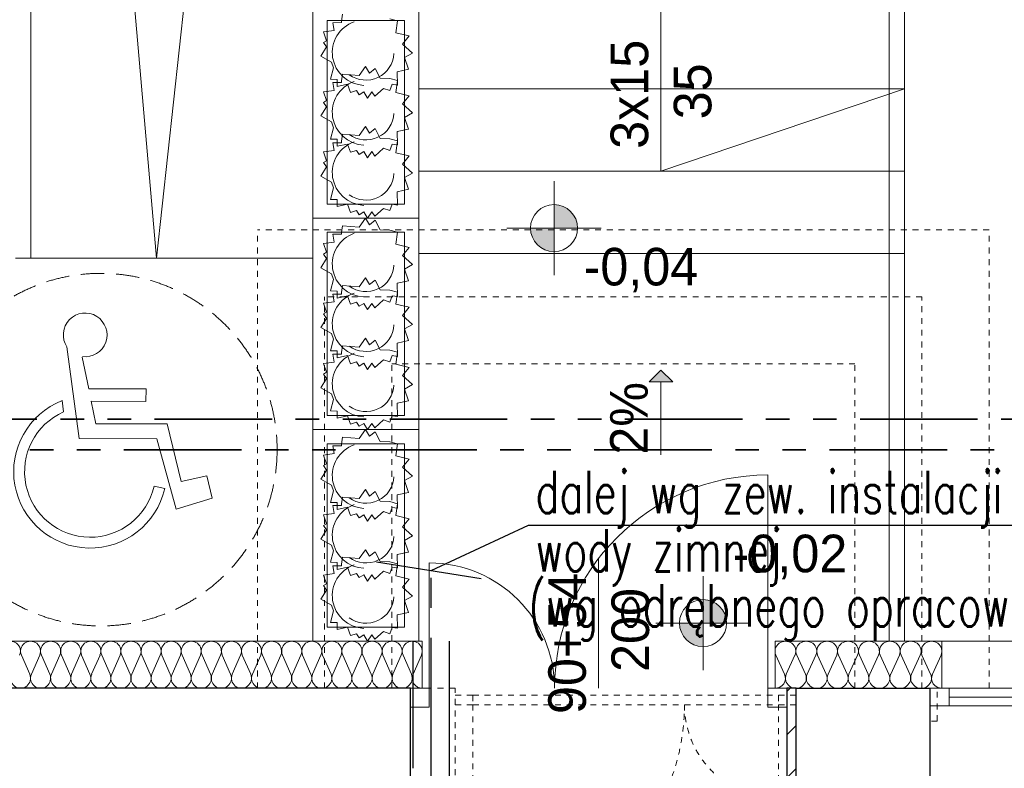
# Model space of a CAD drawing. Extents: x -220312 to -8310, y -91840 to 81907.
# Tile 48 of 128: x -173264 to -169077, y 2304 to 5489. Entities that reach past the tile are written whole.
import ezdxf

# ---------------------------------------------------------------- set-up
doc = ezdxf.new("R2010")
doc.units = 0
doc.header["$MEASUREMENT"] = 0
doc.set_wipeout_variables(frame=1)
for name, pattern in [('Hidden Line', [50, 25, -25]), ('Krawędzie ukryte', [150, 100, -50]), ('MITTE', [50.8, 31.75, -6.35, 6.35, -6.35]), ('PHANTOM2', [1.25, 0.625, -0.125, 0.125, -0.125, 0.125, -0.125])]:
    doc.linetypes.add(name, pattern=pattern)
for name, color, linetype, lineweight in [('#CIEPŁO', 252, 'Continuous', 30), ('Arch opisy_Nr_Pióra__21', 7, 'Continuous', 9), ('Arch schody_Nr_Pióra__21', 7, 'Continuous', 9), ('arch spadki_Nr_Pióra__21', 7, 'Continuous', 9), ('Arch wyburzenia_Nr_Pióra__46', 5, 'Continuous', 13), ('Arch ściany nośne_Nr_Pióra__21', 7, 'Continuous', 9), ('Arch ściany nośne_Nr_Pióra__27', 7, 'Continuous', 30), ('INWENT RZĘDNE_Nr_Pióra__21', 7, 'Continuous', 9), ('INWENT. DRZWI_Nr_Pióra__101', 8, 'Continuous', 13), ('INWENT.ŚCIANY_Nr_Pióra__1', 7, 'Continuous', 25), ('INWENT.ŚCIANY_Nr_Pióra__101', 8, 'Continuous', 13), ('PODKŁAD', 252, 'Continuous', 35)]:
    doc.layers.add(name, color=color, linetype=linetype, lineweight=lineweight)
for name, color, linetype in [('#kan_san-op', 34, 'Continuous'), ('#opisy', 252, 'Continuous'), ('plan', 252, 'Continuous'), ('S_RURA', 1, 'Continuous')]:
    doc.layers.add(name, color=color, linetype=linetype)
for name, color, linetype, lineweight, true_color in [('Arch drzwi_Nr_Pióra__4', 7, 'Continuous', 9, 0x029e21), ('Arch ocieplenie_Nr_Pióra__22', 7, 'Continuous', 9, 0x7f7f7f), ('Arch okna_Nr_Pióra__4', 7, 'Continuous', 9, 0x029e21), ('Arch wyposarzenie_Nr_Pióra__2', 7, 'Continuous', 13, 0x7f7f7f), ('Arch wyposarzenie_Nr_Pióra__4', 7, 'Continuous', 9, 0x029e21)]:
    doc.layers.add(name, color=color, linetype=linetype, lineweight=lineweight, true_color=true_color)
doc.styles.add('GENERATED_STYLE_2', font='txt')
doc.styles.add('GENERATED_STYLE_6', font='txt')
doc.styles.add('ROMANS', font='romans.shx', dxfattribs={"width": 0.85, "height": 0.11})

# ---------------------------------------------------------------- blocks, each defined once
blk = doc.blocks.new('parter')
at = {"layer": 'Arch schody_Nr_Pióra__21', "linetype": 'Continuous'}
blk.add_hatch(color=252, dxfattribs=at).paths.add_polyline_path([(-170537.4, 3998.4), (-170487.4, 3948.4), (-170587.4, 3948.4)], flags=0)
at = {"layer": 'Arch ściany nośne_Nr_Pióra__21', "linetype": 'Continuous'}
h = blk.add_hatch(dxfattribs=at)
h.set_pattern_fill('Common_Brick', color=252, style=0, pattern_type=2)
h.set_pattern_definition([(45, (0, 0), (-91.92388, 91.92388), [])])
h.paths.add_polyline_path([(-169962.4, 2214.9), (-169962.4, 2644.9), (-170002.4, 2644.9), (-170002.4, 2214.9)], flags=0)
at = {"layer": 'INWENT RZĘDNE_Nr_Pióra__21', "linetype": 'Continuous'}
for points in [[(-170992.1, 4602.2), (-170892.1, 4602.2), (-170899.7, 4640.4), (-170921.4, 4672.9), (-170953.8, 4694.6), (-170992.1, 4702.2)], [(-170992.1, 4602.2), (-171092.1, 4602.2), (-171084.5, 4563.9), (-171062.8, 4531.5), (-171030.4, 4509.8), (-170992.1, 4502.2)], [(-170358.5, 2922.1), (-170258.5, 2922.1), (-170266.2, 2960.4), (-170287.8, 2992.8), (-170320.3, 3014.5), (-170358.5, 3022.1)], [(-170358.5, 2922.1), (-170458.5, 2922.1), (-170450.9, 2883.8), (-170429.3, 2851.4), (-170396.8, 2829.7), (-170358.5, 2822.1)]]:
    blk.add_hatch(color=252, dxfattribs=at).paths.add_polyline_path(points, flags=0)
at = {"layer": 'Arch drzwi_Nr_Pióra__4', "color": 252, "linetype": 'Continuous'}
for p, q in [((-170082.4, 2644.9), (-170082.4, 3552.1)), ((-171522.4, 2644.9), (-171522.4, 3177.7)), ((-171602.4, 2644.9), (-171602.4, 2564.9)), ((-171602.4, 2644.9), (-171602.4, 2564.9)), ((-171522.4, 2644.9), (-171602.4, 2644.9)), ((-171602.4, 2644.9), (-171602.4, 2564.9)), ((-171522.4, 2564.9), (-171522.4, 2644.9)), ((-170082.4, 2644.9), (-170082.4, 2564.9)), ((-170002.4, 2644.9), (-170082.4, 2644.9)), ((-170002.4, 2564.9), (-170002.4, 2644.9)), ((-170002.4, 2644.9), (-170002.4, 2564.9)), ((-170002.4, 2644.9), (-170002.4, 2564.9)), ((-171602.4, 2564.9), (-171522.4, 2564.9)), ((-170082.4, 2564.9), (-170002.4, 2564.9))]:
    blk.add_line(p, q, dxfattribs=at)
for centre, radius, start, end in [((-170082.4, 2644.9), 907.2, 90, 180), ((-171522.4, 2644.9), 532.8, 0, 90)]:
    blk.add_arc(centre, radius, start, end, dxfattribs=at)
at = {"layer": 'Arch ocieplenie_Nr_Pióra__22', "color": 252, "linetype": 'Continuous'}
for p, q in [((-173257.1, 2785.3), (-173221.6, 2704.4)), ((-173214.4, 2704.4), (-173178.9, 2785.3)), ((-173171.7, 2785.3), (-173136.2, 2704.4)), ((-173129, 2704.4), (-173093.5, 2785.3)), ((-173086.3, 2785.3), (-173050.8, 2704.4)), ((-173043.6, 2704.4), (-173008.1, 2785.3)), ((-173000.9, 2785.3), (-172965.3, 2704.4)), ((-172958.2, 2704.4), (-172922.6, 2785.3)), ((-172915.5, 2785.3), (-172879.9, 2704.4)), ((-172872.8, 2704.4), (-172837.2, 2785.3)), ((-172830, 2785.3), (-172794.5, 2704.4)), ((-172787.3, 2704.4), (-172751.8, 2785.3)), ((-172744.6, 2785.3), (-172709.1, 2704.4)), ((-172701.9, 2704.4), (-172666.4, 2785.3)), ((-172659.2, 2785.3), (-172623.7, 2704.4)), ((-172616.5, 2704.4), (-172581, 2785.3)), ((-172573.8, 2785.3), (-172538.3, 2704.4)), ((-172531.1, 2704.4), (-172495.6, 2785.3)), ((-172488.4, 2785.3), (-172452.8, 2704.4)), ((-172445.7, 2704.4), (-172410.1, 2785.3)), ((-172403, 2785.3), (-172367.4, 2704.4)), ((-172360.3, 2704.4), (-172324.7, 2785.3)), ((-172317.5, 2785.3), (-172282, 2704.4)), ((-172274.8, 2704.4), (-172239.3, 2785.3)), ((-172232.1, 2785.3), (-172196.6, 2704.4)), ((-172189.4, 2704.4), (-172153.9, 2785.3)), ((-172146.7, 2785.3), (-172111.2, 2704.4)), ((-172104, 2704.4), (-172068.5, 2785.3)), ((-172061.3, 2785.3), (-172025.8, 2704.4)), ((-172018.6, 2704.4), (-171983.1, 2785.3)), ((-171975.9, 2785.3), (-171940.3, 2704.4)), ((-171933.2, 2704.4), (-171897.6, 2785.3)), ((-171890.5, 2785.3), (-171854.9, 2704.4)), ((-171847.8, 2704.4), (-171812.2, 2785.3)), ((-171805, 2785.3), (-171769.5, 2704.4)), ((-171762.3, 2704.4), (-171726.8, 2785.3)), ((-171719.6, 2785.3), (-171684.1, 2704.4)), ((-171676.9, 2704.4), (-171641.4, 2785.3)), ((-171634.2, 2785.3), (-171598.7, 2704.4)), ((-171591.5, 2704.4), (-171556, 2785.3)), ((-170048.7, 2785.3), (-170011.7, 2704.4)), ((-170004.3, 2704.4), (-169967.4, 2785.3)), ((-169959.9, 2785.3), (-169923, 2704.4)), ((-169915.5, 2704.4), (-169878.6, 2785.3)), ((-169871.2, 2785.3), (-169834.2, 2704.4)), ((-169826.8, 2704.4), (-169789.9, 2785.3)), ((-169782.4, 2785.3), (-169745.5, 2704.4)), ((-169738, 2704.4), (-169701.1, 2785.3)), ((-169693.7, 2785.3), (-169656.7, 2704.4)), ((-169649.3, 2704.4), (-169612.4, 2785.3)), ((-169604.9, 2785.3), (-169568, 2704.4)), ((-169560.5, 2704.4), (-169523.6, 2785.3)), ((-169516.2, 2785.3), (-169479.2, 2704.4)), ((-169471.8, 2704.4), (-169434.9, 2785.3)), ((-169427.4, 2785.3), (-169390.5, 2704.4)), ((-169383, 2704.4), (-169346.1, 2785.3))]:
    blk.add_line(p, q, dxfattribs=at)
for centre, major_axis, ratio, start_param, end_param in [((-173303.4, 2802.3), (42.7, 0), 0.995956, 5.870392, 9.837571), ((-173218, 2802.3), (42.7, 0), 0.995956, 5.870392, 9.837571), ((-173132.6, 2802.3), (42.7, 0), 0.995956, 5.870392, 9.837571), ((-173047.2, 2802.3), (42.7, 0), 0.995956, 5.870392, 9.837571), ((-172961.8, 2802.3), (42.7, 0), 0.995956, 5.870392, 9.837571), ((-172876.3, 2802.3), (42.7, 0), 0.995956, 5.870392, 9.837571), ((-172790.9, 2802.3), (42.7, 0), 0.995956, 5.870392, 9.837571), ((-172705.5, 2802.3), (42.7, 0), 0.995956, 5.870392, 9.837571), ((-172620.1, 2802.3), (42.7, 0), 0.995956, 5.870392, 9.837571), ((-172534.7, 2802.3), (42.7, 0), 0.995956, 5.870392, 9.837571), ((-172449.3, 2802.3), (42.7, 0), 0.995956, 5.870392, 9.837571), ((-172363.8, 2802.3), (42.7, 0), 0.995956, 5.870392, 9.837571), ((-172278.4, 2802.3), (42.7, 0), 0.995956, 5.870392, 9.837571), ((-172193, 2802.3), (42.7, 0), 0.995956, 5.870392, 9.837571), ((-172107.6, 2802.3), (42.7, 0), 0.995956, 5.870392, 9.837571), ((-172022.2, 2802.3), (42.7, 0), 0.995956, 5.870392, 9.837571), ((-171936.8, 2802.3), (42.7, 0), 0.995956, 5.870392, 9.837571), ((-171851.3, 2802.3), (42.7, 0), 0.995956, 5.870392, 9.837571), ((-171765.9, 2802.3), (42.7, 0), 0.995956, 5.870392, 9.837571), ((-171680.5, 2802.3), (42.7, 0), 0.995956, 5.870392, 9.837571), ((-171595.1, 2802.3), (42.7, 0), 0.995956, 5.870392, 9.837571), ((-170008, 2802.3), (44.4, 0), 0.958549, 5.870392, 9.837571), ((-169919.3, 2802.3), (44.4, 0), 0.958549, 5.870392, 9.837571), ((-169830.5, 2802.3), (44.4, 0), 0.958549, 5.870392, 9.837571), ((-169741.8, 2802.3), (44.4, 0), 0.958549, 5.870392, 9.837571), ((-169653, 2802.3), (44.4, 0), 0.958549, 5.870392, 9.837571), ((-169564.3, 2802.3), (44.4, 0), 0.958549, 5.870392, 9.837571), ((-169475.5, 2802.3), (44.4, 0), 0.958549, 5.870392, 9.837571), ((-169386.8, 2802.3), (44.4, 0), 0.958549, 5.870392, 9.837571), ((-173260.7, 2687.4), (42.7, 0), 0.995956, 2.7288, 6.695979), ((-173175.3, 2687.4), (42.7, 0), 0.995956, 2.7288, 6.695979), ((-173089.9, 2687.4), (42.7, 0), 0.995956, 2.7288, 6.695979), ((-173004.5, 2687.4), (42.7, 0), 0.995956, 2.7288, 6.695979), ((-172919, 2687.4), (42.7, 0), 0.995956, 2.7288, 6.695979), ((-172833.6, 2687.4), (42.7, 0), 0.995956, 2.7288, 6.695979), ((-172748.2, 2687.4), (42.7, 0), 0.995956, 2.7288, 6.695979), ((-172662.8, 2687.4), (42.7, 0), 0.995956, 2.7288, 6.695979), ((-172577.4, 2687.4), (42.7, 0), 0.995956, 2.7288, 6.695979), ((-172492, 2687.4), (42.7, 0), 0.995956, 2.7288, 6.695979), ((-172406.5, 2687.4), (42.7, 0), 0.995956, 2.7288, 6.695979), ((-172321.1, 2687.4), (42.7, 0), 0.995956, 2.7288, 6.695979), ((-172235.7, 2687.4), (42.7, 0), 0.995956, 2.7288, 6.695979), ((-172150.3, 2687.4), (42.7, 0), 0.995956, 2.7288, 6.695979), ((-172064.9, 2687.4), (42.7, 0), 0.995956, 2.7288, 6.695979), ((-171979.5, 2687.4), (42.7, 0), 0.995956, 2.7288, 6.695979), ((-171894, 2687.4), (42.7, 0), 0.995956, 2.7288, 6.695979), ((-171808.6, 2687.4), (42.7, 0), 0.995956, 2.7288, 6.695979), ((-171723.2, 2687.4), (42.7, 0), 0.995956, 2.7288, 6.695979), ((-171637.8, 2687.4), (42.7, 0), 0.995956, 2.7288, 6.695979), ((-171552.4, 2687.4), (42.7, 0), 0.995956, 2.7288, 4.712389), ((-170052.4, 2687.4), (44.4, 0), 0.958549, 4.712389, 6.695979), ((-169963.6, 2687.4), (44.4, 0), 0.958549, 2.7288, 6.695979), ((-169874.9, 2687.4), (44.4, 0), 0.958549, 2.7288, 6.695979), ((-169786.1, 2687.4), (44.4, 0), 0.958549, 2.7288, 6.695979), ((-169697.4, 2687.4), (44.4, 0), 0.958549, 2.7288, 6.695979), ((-169608.6, 2687.4), (44.4, 0), 0.958549, 2.7288, 6.695979), ((-169519.9, 2687.4), (44.4, 0), 0.958549, 2.7288, 6.695979), ((-169431.1, 2687.4), (44.4, 0), 0.958549, 2.7288, 6.695979), ((-169342.4, 2687.4), (44.4, 0), 0.958549, 2.7288, 4.712389)]:
    blk.add_ellipse(centre, major_axis=major_axis, ratio=ratio, start_param=start_param, end_param=end_param, dxfattribs=at)
at = {"layer": 'Arch okna_Nr_Pióra__4', "color": 252, "linetype": 'Continuous'}
for p, q in [((-170802.4, 2644.9), (-170802.4, 3194.9)), ((-169342.4, 2844.9), (-167022.4, 2844.9)), ((-169392.4, 2644.9), (-167012.4, 2644.9)), ((-169312.4, 2569.9), (-169312.4, 2644.9)), ((-169312.4, 2607.4), (-168272.4, 2607.4)), ((-169392.4, 2569.9), (-167012.4, 2569.9))]:
    blk.add_line(p, q, dxfattribs=at)
at = {"layer": 'Arch opisy_Nr_Pióra__21', "color": 252, "linetype": 'Krawędzie ukryte'}
blk.add_circle((-172919.6, 3659.9), 750, dxfattribs=at)
at = {"layer": 'Arch schody_Nr_Pióra__21', "color": 252, "linetype": 'Continuous'}
for p, q in [((-173217.4, 4474.9), (-173217.4, 10594.9)), ((-172682.4, 4474.9), (-173217.4, 10594.9)), ((-172682.4, 4474.9), (-172017.4, 10594.9)), ((-172017.4, 4474.9), (-172017.4, 10594.9)), ((-172017.4, 5544.9), (-172017.4, 4644.9)), ((-171567.4, 4644.9), (-171567.4, 5544.9)), ((-170537.4, 5544.9), (-170537.4, 4844.9)), ((-169567.4, 2844.9), (-169567.4, 5544.9)), ((-169502.4, 2844.9), (-169502.4, 5544.9)), ((-171957.4, 5484.9), (-171957.4, 4704.9)), ((-171627.4, 5484.9), (-171957.4, 5484.9)), ((-171627.4, 4704.9), (-171627.4, 5484.9)), ((-169502.4, 5194.9), (-171567.4, 5194.9)), ((-170537.4, 4844.9), (-169502.4, 5194.9)), ((-169502.4, 4844.9), (-171567.4, 4844.9)), ((-171957.4, 4704.9), (-171627.4, 4704.9)), ((-171567.4, 4644.9), (-172017.4, 4644.9)), ((-171567.4, 4644.9), (-172017.4, 4644.9)), ((-172017.4, 4644.9), (-172017.4, 3744.9)), ((-171567.4, 3744.9), (-171567.4, 4644.9)), ((-171957.4, 4584.9), (-171957.4, 3804.9)), ((-171627.4, 4584.9), (-171957.4, 4584.9)), ((-171627.4, 3804.9), (-171627.4, 4584.9)), ((-169502.4, 4494.9), (-171567.4, 4494.9)), ((-173282.4, 4474.9), (-173217.4, 4474.9)), ((-173217.4, 4474.9), (-172017.4, 4474.9)), ((-170537.4, 3998.4), (-170587.4, 3948.4)), ((-170537.4, 3998.4), (-170487.4, 3948.4)), ((-170487.4, 3948.4), (-170587.4, 3948.4)), ((-170537.4, 3638.4), (-170537.4, 3948.4)), ((-171957.4, 3804.9), (-171627.4, 3804.9)), ((-171567.4, 3744.9), (-172017.4, 3744.9)), ((-171567.4, 3744.9), (-172017.4, 3744.9)), ((-172017.4, 3744.9), (-172017.4, 2844.9)), ((-171567.4, 2844.9), (-171567.4, 3744.9)), ((-171957.4, 3684.9), (-171957.4, 2904.9)), ((-171627.4, 3684.9), (-171957.4, 3684.9)), ((-171627.4, 2904.9), (-171627.4, 3684.9)), ((-171957.4, 2904.9), (-171627.4, 2904.9)), ((-171567.4, 2844.9), (-172017.4, 2844.9))]:
    blk.add_line(p, q, dxfattribs=at)
at = {"layer": 'Arch wyburzenia_Nr_Pióra__46', "color": 252, "linetype": 'Continuous'}
for p, q in [((-171552.4, 2844.9), (-175652.4, 2844.9)), ((-171552.4, 2844.9), (-171552.4, 2644.9)), ((-170052.4, 2644.9), (-170052.4, 2844.9)), ((-170052.4, 2844.9), (-169342.4, 2844.9)), ((-169342.4, 2844.9), (-169342.4, 2644.9))]:
    blk.add_line(p, q, dxfattribs=at)
at = {"layer": 'Arch wyposarzenie_Nr_Pióra__2', "color": 252, "linetype": 'Continuous'}
for p, q in [((-173063.3, 4096.9), (-173011.2, 3707.7)), ((-172970.5, 3918.9), (-172998, 4053.7)), ((-172726.9, 3917.9), (-172970.5, 3918.9)), ((-172727.2, 3864.6), (-172726.9, 3917.9)), ((-173084.2, 3868.3), (-173077.8, 3820.6)), ((-172959.6, 3865.6), (-172727.2, 3864.6)), ((-172940.1, 3770.3), (-172959.6, 3865.6)), ((-172637, 3769.1), (-172940.1, 3770.3)), ((-172576.9, 3524.6), (-172637, 3769.1)), ((-173011.2, 3707.7), (-172680.6, 3706.4)), ((-172680.6, 3706.4), (-172599.1, 3407.2)), ((-172468.7, 3548.2), (-172576.9, 3524.6)), ((-172445.4, 3453.7), (-172468.7, 3548.2)), ((-172647.5, 3494), (-172692.8, 3504.3)), ((-172599.1, 3407.2), (-172445.4, 3453.7))]:
    blk.add_line(p, q, dxfattribs=at)
for centre, major_axis, start_param, end_param in [((-172985.8, 4148), (92.9, 0), 4.583801, 10.008202), ((-172964.6, 3566), (325.1, 0), 1.947533, 6.059917), ((-172964.6, 3566), (278.7, 0), 1.989195, 6.059917)]:
    blk.add_ellipse(centre, major_axis=major_axis, ratio=0.999933, start_param=start_param, end_param=end_param, dxfattribs=at)
at = {"layer": 'Arch wyposarzenie_Nr_Pióra__4', "color": 252, "linetype": 'Continuous'}
for p, q in [((-171895.5, 5483.3), (-171891.5, 5512.4)), ((-171690.4, 5493.3), (-171658.2, 5484.5)), ((-171932.2, 5476), (-171895.9, 5476.4)), ((-171927.2, 5442.8), (-171932.2, 5476)), ((-171895.9, 5476.4), (-171895.5, 5483.3)), ((-171658.2, 5484.5), (-171665.4, 5433.4)), ((-171971.8, 5436.8), (-171927.2, 5442.8)), ((-171959.9, 5399.4), (-171971.8, 5436.8)), ((-171665.4, 5433.4), (-171608.2, 5420)), ((-171608.2, 5420), (-171635.8, 5385.4)), ((-171983.3, 5333.8), (-171959.6, 5373)), ((-171972.3, 5391.8), (-171959.9, 5399.4)), ((-171959.6, 5373), (-171972.3, 5391.8)), ((-171635.8, 5385.4), (-171594, 5347.2)), ((-171938.6, 5308.4), (-171983.3, 5333.8)), ((-171594, 5347.2), (-171627.4, 5328)), ((-171627.4, 5328), (-171611.3, 5278.1)), ((-171942.3, 5235.3), (-171929.2, 5284.1)), ((-171929.2, 5284.1), (-171938.6, 5308.4)), ((-171821.3, 5252.2), (-171793.5, 5290.4)), ((-171793.5, 5290.4), (-171776.8, 5262.1)), ((-171776.8, 5262.1), (-171753.2, 5281.5)), ((-171753.2, 5281.5), (-171731.7, 5240.1)), ((-171611.3, 5278.1), (-171658.9, 5267.6)), ((-171913.6, 5234.6), (-171942.3, 5235.3)), ((-171914.2, 5204.8), (-171913.6, 5234.6)), ((-171895.5, 5228.8), (-171891.5, 5257.9)), ((-171891.5, 5257.9), (-171821.3, 5252.2)), ((-171731.7, 5240.1), (-171690.4, 5238.8)), ((-171690.4, 5238.8), (-171658.2, 5230)), ((-171658.9, 5267.6), (-171657.6, 5211)), ((-171932.2, 5221.6), (-171895.9, 5221.9)), ((-171927.2, 5188.4), (-171932.2, 5221.6)), ((-171869.9, 5214.6), (-171914.2, 5204.8)), ((-171895.9, 5221.9), (-171895.5, 5228.8)), ((-171858.1, 5179.3), (-171869.9, 5214.6)), ((-171717.4, 5196.8), (-171753.6, 5163.5)), ((-171690.7, 5187.4), (-171717.4, 5196.8)), ((-171680.8, 5214.1), (-171690.7, 5187.4)), ((-171657.6, 5211), (-171680.8, 5214.1)), ((-171658.2, 5230), (-171665.4, 5179)), ((-171971.8, 5182.4), (-171927.2, 5188.4)), ((-171959.9, 5144.9), (-171971.8, 5182.4)), ((-171831.5, 5187.3), (-171858.1, 5179.3)), ((-171820.4, 5169.8), (-171831.5, 5187.3)), ((-171800.2, 5182.1), (-171820.4, 5169.8)), ((-171784.7, 5155.4), (-171800.2, 5182.1)), ((-171766.6, 5182.3), (-171784.7, 5155.4)), ((-171753.6, 5163.5), (-171766.6, 5182.3)), ((-171665.4, 5179), (-171608.2, 5165.6)), ((-171608.2, 5165.6), (-171635.8, 5130.9)), ((-171983.3, 5079.4), (-171959.6, 5118.5)), ((-171972.3, 5137.3), (-171959.9, 5144.9)), ((-171959.6, 5118.5), (-171972.3, 5137.3)), ((-171635.8, 5130.9), (-171594, 5092.7)), ((-171938.6, 5054), (-171983.3, 5079.4)), ((-171594, 5092.7), (-171627.4, 5073.6)), ((-171627.4, 5073.6), (-171611.3, 5023.7)), ((-171942.3, 4980.8), (-171929.2, 5029.6)), ((-171929.2, 5029.6), (-171938.6, 5054)), ((-171821.3, 4996.1), (-171793.5, 5034.3)), ((-171793.5, 5034.3), (-171776.8, 5006)), ((-171776.8, 5006), (-171753.2, 5025.5)), ((-171753.2, 5025.5), (-171731.7, 4984)), ((-171895.5, 4972.7), (-171891.5, 5001.9)), ((-171891.5, 5001.9), (-171821.3, 4996.1)), ((-171731.7, 4984), (-171690.4, 4982.7)), ((-171690.4, 4982.7), (-171658.2, 4974)), ((-171611.3, 5023.7), (-171658.9, 5013.1)), ((-171658.9, 5013.1), (-171657.6, 4956.6)), ((-171913.6, 4980.1), (-171942.3, 4980.8)), ((-171932.2, 4965.5), (-171895.9, 4965.8)), ((-171927.2, 4932.3), (-171932.2, 4965.5)), ((-171914.2, 4950.4), (-171913.6, 4980.1)), ((-171869.9, 4960.1), (-171914.2, 4950.4)), ((-171895.9, 4965.8), (-171895.5, 4972.7)), ((-171858.1, 4924.8), (-171869.9, 4960.1)), ((-171717.4, 4942.4), (-171753.6, 4909)), ((-171690.7, 4932.9), (-171717.4, 4942.4)), ((-171680.8, 4959.7), (-171690.7, 4932.9)), ((-171657.6, 4956.6), (-171680.8, 4959.7)), ((-171658.2, 4974), (-171665.4, 4922.9)), ((-171971.8, 4926.3), (-171927.2, 4932.3)), ((-171959.9, 4888.8), (-171971.8, 4926.3)), ((-171831.5, 4932.8), (-171858.1, 4924.8)), ((-171820.4, 4915.3), (-171831.5, 4932.8)), ((-171800.2, 4927.7), (-171820.4, 4915.3)), ((-171784.7, 4900.9), (-171800.2, 4927.7)), ((-171766.6, 4927.8), (-171784.7, 4900.9)), ((-171753.6, 4909), (-171766.6, 4927.8)), ((-171665.4, 4922.9), (-171608.2, 4909.5)), ((-171608.2, 4909.5), (-171635.8, 4874.9)), ((-171983.3, 4823.3), (-171959.6, 4862.4)), ((-171972.3, 4881.2), (-171959.9, 4888.8)), ((-171959.6, 4862.4), (-171972.3, 4881.2)), ((-171635.8, 4874.9), (-171594, 4836.7)), ((-171938.6, 4797.9), (-171983.3, 4823.3)), ((-171594, 4836.7), (-171627.4, 4817.5)), ((-171627.4, 4817.5), (-171611.3, 4767.6)), ((-171942.3, 4724.7), (-171929.2, 4773.6)), ((-171929.2, 4773.6), (-171938.6, 4797.9)), ((-171611.3, 4767.6), (-171658.9, 4757)), ((-171658.9, 4757), (-171657.6, 4700.5)), ((-171913.6, 4724), (-171942.3, 4724.7)), ((-171914.2, 4694.3), (-171913.6, 4724)), ((-171869.9, 4704), (-171914.2, 4694.3)), ((-171858.1, 4668.8), (-171869.9, 4704)), ((-171680.8, 4703.6), (-171690.7, 4676.8)), ((-171657.6, 4700.5), (-171680.8, 4703.6)), ((-171831.5, 4676.7), (-171858.1, 4668.8)), ((-171820.4, 4659.2), (-171831.5, 4676.7)), ((-171800.2, 4671.6), (-171820.4, 4659.2)), ((-171784.7, 4644.9), (-171800.2, 4671.6)), ((-171766.6, 4671.7), (-171784.7, 4644.9)), ((-171753.6, 4652.9), (-171766.6, 4671.7)), ((-171717.4, 4686.3), (-171753.6, 4652.9)), ((-171690.7, 4676.8), (-171717.4, 4686.3)), ((-171895.5, 4583.3), (-171891.5, 4612.4)), ((-171891.5, 4612.4), (-171821.3, 4606.7)), ((-171821.3, 4606.7), (-171793.5, 4644.9)), ((-171793.5, 4644.9), (-171776.8, 4616.5)), ((-171776.8, 4616.5), (-171753.2, 4636)), ((-171753.2, 4636), (-171731.7, 4594.6)), ((-171932.2, 4576), (-171895.9, 4576.4)), ((-171927.2, 4542.8), (-171932.2, 4576)), ((-171895.9, 4576.4), (-171895.5, 4583.3)), ((-171731.7, 4594.6), (-171690.4, 4593.3)), ((-171690.4, 4593.3), (-171658.2, 4584.5)), ((-171658.2, 4584.5), (-171665.4, 4533.4)), ((-171971.8, 4536.8), (-171927.2, 4542.8)), ((-171959.9, 4499.4), (-171971.8, 4536.8)), ((-171665.4, 4533.4), (-171608.2, 4520)), ((-171972.3, 4491.8), (-171959.9, 4499.4)), ((-171959.6, 4473), (-171972.3, 4491.8)), ((-171608.2, 4520), (-171635.8, 4485.4)), ((-171635.8, 4485.4), (-171594, 4447.2)), ((-171983.3, 4433.8), (-171959.6, 4473)), ((-171594, 4447.2), (-171627.4, 4428)), ((-171938.6, 4408.4), (-171983.3, 4433.8)), ((-171929.2, 4384.1), (-171938.6, 4408.4)), ((-171627.4, 4428), (-171611.3, 4378.1)), ((-171942.3, 4335.3), (-171929.2, 4384.1)), ((-171895.5, 4328.8), (-171891.5, 4357.9)), ((-171891.5, 4357.9), (-171821.3, 4352.2)), ((-171821.3, 4352.2), (-171793.5, 4390.4)), ((-171793.5, 4390.4), (-171776.8, 4362.1)), ((-171776.8, 4362.1), (-171753.2, 4381.5)), ((-171753.2, 4381.5), (-171731.7, 4340.1)), ((-171611.3, 4378.1), (-171658.9, 4367.6)), ((-171658.9, 4367.6), (-171657.6, 4311)), ((-171913.6, 4334.6), (-171942.3, 4335.3)), ((-171932.2, 4321.6), (-171895.9, 4321.9)), ((-171927.2, 4288.4), (-171932.2, 4321.6)), ((-171914.2, 4304.8), (-171913.6, 4334.6)), ((-171869.9, 4314.6), (-171914.2, 4304.8)), ((-171895.9, 4321.9), (-171895.5, 4328.8)), ((-171858.1, 4279.3), (-171869.9, 4314.6)), ((-171731.7, 4340.1), (-171690.4, 4338.8)), ((-171680.8, 4314.1), (-171690.7, 4287.4)), ((-171690.4, 4338.8), (-171658.2, 4330)), ((-171657.6, 4311), (-171680.8, 4314.1)), ((-171658.2, 4330), (-171665.4, 4279)), ((-171971.8, 4282.4), (-171927.2, 4288.4)), ((-171959.9, 4244.9), (-171971.8, 4282.4)), ((-171831.5, 4287.3), (-171858.1, 4279.3)), ((-171820.4, 4269.8), (-171831.5, 4287.3)), ((-171800.2, 4282.1), (-171820.4, 4269.8)), ((-171784.7, 4255.4), (-171800.2, 4282.1)), ((-171766.6, 4282.3), (-171784.7, 4255.4)), ((-171753.6, 4263.5), (-171766.6, 4282.3)), ((-171717.4, 4296.8), (-171753.6, 4263.5)), ((-171690.7, 4287.4), (-171717.4, 4296.8)), ((-171665.4, 4279), (-171608.2, 4265.6)), ((-171972.3, 4237.3), (-171959.9, 4244.9)), ((-171959.6, 4218.5), (-171972.3, 4237.3)), ((-171608.2, 4265.6), (-171635.8, 4230.9)), ((-171635.8, 4230.9), (-171594, 4192.7)), ((-171983.3, 4179.4), (-171959.6, 4218.5)), ((-171594, 4192.7), (-171627.4, 4173.6)), ((-171938.6, 4154), (-171983.3, 4179.4)), ((-171929.2, 4129.6), (-171938.6, 4154)), ((-171627.4, 4173.6), (-171611.3, 4123.7)), ((-171942.3, 4080.8), (-171929.2, 4129.6)), ((-171821.3, 4096.1), (-171793.5, 4134.3)), ((-171793.5, 4134.3), (-171776.8, 4106)), ((-171776.8, 4106), (-171753.2, 4125.5)), ((-171753.2, 4125.5), (-171731.7, 4084)), ((-171611.3, 4123.7), (-171658.9, 4113.1)), ((-171658.9, 4113.1), (-171657.6, 4056.6)), ((-171913.6, 4080.1), (-171942.3, 4080.8)), ((-171932.2, 4065.5), (-171895.9, 4065.8)), ((-171927.2, 4032.3), (-171932.2, 4065.5)), ((-171914.2, 4050.4), (-171913.6, 4080.1)), ((-171895.9, 4065.8), (-171895.5, 4072.7)), ((-171895.5, 4072.7), (-171891.5, 4101.9)), ((-171891.5, 4101.9), (-171821.3, 4096.1)), ((-171731.7, 4084), (-171690.4, 4082.7)), ((-171690.4, 4082.7), (-171658.2, 4074)), ((-171658.2, 4074), (-171665.4, 4022.9)), ((-171971.8, 4026.3), (-171927.2, 4032.3)), ((-171959.9, 3988.8), (-171971.8, 4026.3)), ((-171869.9, 4060.1), (-171914.2, 4050.4)), ((-171858.1, 4024.8), (-171869.9, 4060.1)), ((-171831.5, 4032.8), (-171858.1, 4024.8)), ((-171820.4, 4015.3), (-171831.5, 4032.8)), ((-171800.2, 4027.7), (-171820.4, 4015.3)), ((-171784.7, 4000.9), (-171800.2, 4027.7)), ((-171766.6, 4027.8), (-171784.7, 4000.9)), ((-171753.6, 4009), (-171766.6, 4027.8)), ((-171717.4, 4042.4), (-171753.6, 4009)), ((-171690.7, 4032.9), (-171717.4, 4042.4)), ((-171680.8, 4059.7), (-171690.7, 4032.9)), ((-171657.6, 4056.6), (-171680.8, 4059.7)), ((-171665.4, 4022.9), (-171608.2, 4009.5)), ((-171972.3, 3981.2), (-171959.9, 3988.8)), ((-171959.6, 3962.4), (-171972.3, 3981.2)), ((-171608.2, 4009.5), (-171635.8, 3974.9)), ((-171983.3, 3923.3), (-171959.6, 3962.4)), ((-171635.8, 3974.9), (-171594, 3936.7)), ((-171594, 3936.7), (-171627.4, 3917.5)), ((-171938.6, 3897.9), (-171983.3, 3923.3)), ((-171929.2, 3873.6), (-171938.6, 3897.9)), ((-171627.4, 3917.5), (-171611.3, 3867.6)), ((-171942.3, 3824.7), (-171929.2, 3873.6)), ((-171611.3, 3867.6), (-171658.9, 3857)), ((-171658.9, 3857), (-171657.6, 3800.5)), ((-171913.6, 3824), (-171942.3, 3824.7)), ((-171914.2, 3794.3), (-171913.6, 3824)), ((-171869.9, 3804), (-171914.2, 3794.3)), ((-171858.1, 3768.8), (-171869.9, 3804)), ((-171831.5, 3776.7), (-171858.1, 3768.8)), ((-171820.4, 3759.2), (-171831.5, 3776.7)), ((-171800.2, 3771.6), (-171820.4, 3759.2)), ((-171784.7, 3744.9), (-171800.2, 3771.6)), ((-171766.6, 3771.7), (-171784.7, 3744.9)), ((-171753.6, 3752.9), (-171766.6, 3771.7)), ((-171717.4, 3786.3), (-171753.6, 3752.9)), ((-171690.7, 3776.8), (-171717.4, 3786.3)), ((-171680.8, 3803.6), (-171690.7, 3776.8)), ((-171657.6, 3800.5), (-171680.8, 3803.6)), ((-171821.3, 3706.7), (-171793.5, 3744.9)), ((-171793.5, 3744.9), (-171776.8, 3716.5)), ((-171776.8, 3716.5), (-171753.2, 3736)), ((-171753.2, 3736), (-171731.7, 3694.6)), ((-171895.5, 3683.3), (-171891.5, 3712.4)), ((-171891.5, 3712.4), (-171821.3, 3706.7)), ((-171731.7, 3694.6), (-171690.4, 3693.3)), ((-171690.4, 3693.3), (-171658.2, 3684.5)), ((-171658.2, 3684.5), (-171665.4, 3633.4)), ((-171971.8, 3636.8), (-171927.2, 3642.8)), ((-171932.2, 3676), (-171895.9, 3676.4)), ((-171927.2, 3642.8), (-171932.2, 3676)), ((-171895.9, 3676.4), (-171895.5, 3683.3)), ((-171959.9, 3599.4), (-171971.8, 3636.8)), ((-171665.4, 3633.4), (-171608.2, 3620)), ((-171608.2, 3620), (-171635.8, 3585.4)), ((-171983.3, 3533.8), (-171959.6, 3573)), ((-171972.3, 3591.8), (-171959.9, 3599.4)), ((-171959.6, 3573), (-171972.3, 3591.8)), ((-171635.8, 3585.4), (-171594, 3547.2)), ((-171938.6, 3508.4), (-171983.3, 3533.8)), ((-171594, 3547.2), (-171627.4, 3528)), ((-171627.4, 3528), (-171611.3, 3478.1)), ((-171942.3, 3435.3), (-171929.2, 3484.1)), ((-171929.2, 3484.1), (-171938.6, 3508.4)), ((-171821.3, 3452.2), (-171793.5, 3490.4)), ((-171793.5, 3490.4), (-171776.8, 3462.1)), ((-171776.8, 3462.1), (-171753.2, 3481.5)), ((-171753.2, 3481.5), (-171731.7, 3440.1)), ((-171611.3, 3478.1), (-171658.9, 3467.6)), ((-171913.6, 3434.6), (-171942.3, 3435.3)), ((-171914.2, 3404.8), (-171913.6, 3434.6)), ((-171895.5, 3428.8), (-171891.5, 3457.9)), ((-171891.5, 3457.9), (-171821.3, 3452.2)), ((-171731.7, 3440.1), (-171690.4, 3438.8)), ((-171690.4, 3438.8), (-171658.2, 3430)), ((-171658.9, 3467.6), (-171657.6, 3411)), ((-171932.2, 3421.6), (-171895.9, 3421.9)), ((-171927.2, 3388.4), (-171932.2, 3421.6)), ((-171869.9, 3414.6), (-171914.2, 3404.8)), ((-171895.9, 3421.9), (-171895.5, 3428.8)), ((-171858.1, 3379.3), (-171869.9, 3414.6)), ((-171717.4, 3396.8), (-171753.6, 3363.5)), ((-171690.7, 3387.4), (-171717.4, 3396.8)), ((-171680.8, 3414.1), (-171690.7, 3387.4)), ((-171657.6, 3411), (-171680.8, 3414.1)), ((-171658.2, 3430), (-171665.4, 3379)), ((-171971.8, 3382.4), (-171927.2, 3388.4)), ((-171959.9, 3344.9), (-171971.8, 3382.4)), ((-171831.5, 3387.3), (-171858.1, 3379.3)), ((-171820.4, 3369.8), (-171831.5, 3387.3)), ((-171800.2, 3382.1), (-171820.4, 3369.8)), ((-171784.7, 3355.4), (-171800.2, 3382.1)), ((-171766.6, 3382.3), (-171784.7, 3355.4)), ((-171753.6, 3363.5), (-171766.6, 3382.3)), ((-171665.4, 3379), (-171608.2, 3365.6)), ((-171608.2, 3365.6), (-171635.8, 3330.9)), ((-171983.3, 3279.4), (-171959.6, 3318.5)), ((-171972.3, 3337.3), (-171959.9, 3344.9)), ((-171959.6, 3318.5), (-171972.3, 3337.3)), ((-171635.8, 3330.9), (-171594, 3292.7)), ((-171938.6, 3254), (-171983.3, 3279.4)), ((-171594, 3292.7), (-171627.4, 3273.6)), ((-171627.4, 3273.6), (-171611.3, 3223.7)), ((-171942.3, 3180.8), (-171929.2, 3229.6)), ((-171929.2, 3229.6), (-171938.6, 3254)), ((-171821.3, 3196.1), (-171793.5, 3234.3)), ((-171793.5, 3234.3), (-171776.8, 3206)), ((-171776.8, 3206), (-171753.2, 3225.5)), ((-171753.2, 3225.5), (-171731.7, 3184)), ((-171895.5, 3172.7), (-171891.5, 3201.9)), ((-171891.5, 3201.9), (-171821.3, 3196.1)), ((-171731.7, 3184), (-171690.4, 3182.7)), ((-171690.4, 3182.7), (-171658.2, 3174)), ((-171611.3, 3223.7), (-171658.9, 3213.1)), ((-171658.9, 3213.1), (-171657.6, 3156.6)), ((-171913.6, 3180.1), (-171942.3, 3180.8)), ((-171932.2, 3165.5), (-171895.9, 3165.8)), ((-171927.2, 3132.3), (-171932.2, 3165.5)), ((-171914.2, 3150.4), (-171913.6, 3180.1)), ((-171869.9, 3160.1), (-171914.2, 3150.4)), ((-171895.9, 3165.8), (-171895.5, 3172.7)), ((-171858.1, 3124.8), (-171869.9, 3160.1)), ((-171717.4, 3142.4), (-171753.6, 3109)), ((-171690.7, 3132.9), (-171717.4, 3142.4)), ((-171680.8, 3159.7), (-171690.7, 3132.9)), ((-171657.6, 3156.6), (-171680.8, 3159.7)), ((-171658.2, 3174), (-171665.4, 3122.9)), ((-171971.8, 3126.3), (-171927.2, 3132.3)), ((-171959.9, 3088.8), (-171971.8, 3126.3)), ((-171831.5, 3132.8), (-171858.1, 3124.8)), ((-171820.4, 3115.3), (-171831.5, 3132.8)), ((-171800.2, 3127.7), (-171820.4, 3115.3)), ((-171784.7, 3100.9), (-171800.2, 3127.7)), ((-171766.6, 3127.8), (-171784.7, 3100.9)), ((-171753.6, 3109), (-171766.6, 3127.8)), ((-171665.4, 3122.9), (-171608.2, 3109.5)), ((-171608.2, 3109.5), (-171635.8, 3074.9)), ((-171983.3, 3023.3), (-171959.6, 3062.4)), ((-171972.3, 3081.2), (-171959.9, 3088.8)), ((-171959.6, 3062.4), (-171972.3, 3081.2)), ((-171635.8, 3074.9), (-171594, 3036.7)), ((-171938.6, 2997.9), (-171983.3, 3023.3)), ((-171594, 3036.7), (-171627.4, 3017.5)), ((-171627.4, 3017.5), (-171611.3, 2967.6)), ((-171942.3, 2924.7), (-171929.2, 2973.6)), ((-171929.2, 2973.6), (-171938.6, 2997.9)), ((-171611.3, 2967.6), (-171658.9, 2957)), ((-171658.9, 2957), (-171657.6, 2900.5)), ((-171913.6, 2924), (-171942.3, 2924.7)), ((-171914.2, 2894.3), (-171913.6, 2924)), ((-171869.9, 2904), (-171914.2, 2894.3)), ((-171858.1, 2868.8), (-171869.9, 2904)), ((-171680.8, 2903.6), (-171690.7, 2876.8)), ((-171657.6, 2900.5), (-171680.8, 2903.6)), ((-171831.5, 2876.7), (-171858.1, 2868.8)), ((-171820.4, 2859.2), (-171831.5, 2876.7)), ((-171800.2, 2871.6), (-171820.4, 2859.2)), ((-171784.7, 2844.9), (-171800.2, 2871.6)), ((-171766.6, 2871.7), (-171784.7, 2844.9)), ((-171753.6, 2852.9), (-171766.6, 2871.7)), ((-171717.4, 2886.3), (-171753.6, 2852.9)), ((-171690.7, 2876.8), (-171717.4, 2886.3))]:
    blk.add_line(p, q, dxfattribs=at)
for centre, major_axis, start_param, end_param in [((-171792.4, 5349.3), (142.6, 0), 1.927535, 4.652962), ((-171792.4, 5349.3), (119.4, 0), 4.078423, 6.243896), ((-171792.4, 5094.9), (142.6, 0), 1.927535, 4.652962), ((-171792.4, 5094.9), (119.4, 0), 4.078423, 6.243896), ((-171792.4, 4838.8), (142.6, 0), 1.927535, 4.652962), ((-171792.4, 4838.8), (119.4, 0), 4.078423, 6.243896), ((-171792.4, 4449.3), (142.6, 0), 1.927535, 4.652962), ((-171792.4, 4449.3), (119.4, 0), 4.078423, 6.243896), ((-171792.4, 4194.9), (142.6, 0), 1.927535, 4.652962), ((-171792.4, 4194.9), (119.4, 0), 4.078423, 6.243896), ((-171792.4, 3938.8), (142.6, 0), 1.927535, 4.652962), ((-171792.4, 3938.8), (119.4, 0), 4.078423, 6.243896), ((-171792.4, 3549.3), (142.6, 0), 1.927535, 4.652962), ((-171792.4, 3549.3), (119.4, 0), 4.078423, 6.243896), ((-171792.4, 3294.9), (142.6, 0), 1.927535, 4.652962), ((-171792.4, 3294.9), (119.4, 0), 4.078423, 6.243896), ((-171792.4, 3038.8), (142.6, 0), 1.927535, 4.652962), ((-171792.4, 3038.8), (119.4, 0), 4.078423, 6.243896)]:
    blk.add_ellipse(centre, major_axis=major_axis, ratio=0.982005, start_param=start_param, end_param=end_param, dxfattribs=at)
at = {"layer": 'Arch ściany nośne_Nr_Pióra__27', "color": 252, "linetype": 'Continuous'}
for p, q in [((-170002.4, 2644.9), (-170002.4, 2214.9)), ((-169962.4, 2644.9), (-170002.4, 2644.9)), ((-169962.4, 2214.9), (-169962.4, 2644.9))]:
    blk.add_line(p, q, dxfattribs=at)
at = {"layer": 'INWENT RZĘDNE_Nr_Pióra__21', "color": 252, "linetype": 'Continuous'}
for p, q in [((-170992.1, 4402.2), (-170992.1, 4802.2)), ((-171192.1, 4602.2), (-170792.1, 4602.2)), ((-170358.5, 2722.1), (-170358.5, 3122.1)), ((-170558.5, 2922.1), (-170158.5, 2922.1))]:
    blk.add_line(p, q, dxfattribs=at)
for centre in [(-170992.1, 4602.2), (-170358.5, 2922.1)]:
    blk.add_circle(centre, 100, dxfattribs=at)
at = {"layer": 'INWENT. DRZWI_Nr_Pióra__101', "color": 252, "linetype": 'Hidden Line'}
for p, q in [((-171412.4, 2614.9), (-171337.4, 2614.9)), ((-171337.4, 2614.9), (-170037.4, 2614.9)), ((-171337.4, 2614.9), (-171337.4, 2574.9)), ((-170037.4, 2614.9), (-170037.4, 2574.9)), ((-169962.4, 2614.9), (-170037.4, 2614.9)), ((-171337.4, 2574.9), (-171412.4, 2574.9)), ((-171337.4, 2574.9), (-170037.4, 2574.9)), ((-171337.4, 2574.9), (-171337.4, 1674.9)), ((-170037.4, 2574.9), (-170037.4, 2174.9)), ((-170037.4, 2574.9), (-169962.4, 2574.9))]:
    blk.add_line(p, q, dxfattribs=at)
for centre, radius, start, end in [((-171337.4, 2574.9), 900, 270, 0), ((-170037.4, 2574.9), 400, 180, 270)]:
    blk.add_arc(centre, radius, start, end, dxfattribs=at)
at = {"layer": 'INWENT.ŚCIANY_Nr_Pióra__1', "color": 252, "linetype": 'Continuous'}
for p, q in [((-171602.4, 2644.9), (-175892.4, 2644.9)), ((-171602.4, 2224.9), (-171602.4, 2644.9)), ((-169962.4, 2644.9), (-169392.4, 2644.9)), ((-169962.4, 2214.9), (-169962.4, 2644.9)), ((-169392.4, 2214.9), (-169392.4, 2644.9))]:
    blk.add_line(p, q, dxfattribs=at)
at = {"layer": 'INWENT.ŚCIANY_Nr_Pióra__101', "color": 252, "linetype": 'Hidden Line'}
for p, q in [((-172252.4, 2644.9), (-172252.4, 4594.9)), ((-169142.4, 4594.9), (-172252.4, 4594.9)), ((-169142.4, 2644.9), (-169142.4, 4594.9)), ((-171967.4, 2644.9), (-171967.4, 4309.9)), ((-169427.4, 4309.9), (-171967.4, 4309.9)), ((-169427.4, 2644.9), (-169427.4, 4309.9)), ((-171682.4, 2644.9), (-171682.4, 4024.9)), ((-169712.4, 4024.9), (-171682.4, 4024.9)), ((-169712.4, 2644.9), (-169712.4, 4024.9)), ((-171412.4, 2644.9), (-171602.4, 2644.9)), ((-171412.4, 2224.9), (-171412.4, 2644.9)), ((-169392.4, 2644.9), (-169362.4, 2644.9)), ((-169362.4, 2504.9), (-169362.4, 2644.9)), ((-169362.4, 2504.9), (-169392.4, 2504.9))]:
    blk.add_line(p, q, dxfattribs=at)
at = {"layer": 'Arch drzwi_Nr_Pióra__4', "color": 252, "linetype": 'Continuous', "style": 'GENERATED_STYLE_6'}
for s, p in [('90+54', (-170856.6, 2535.1)), ('200', (-170587.9, 2714.1))]:
    blk.add_text(s, height=160, rotation=90, dxfattribs=at).set_placement(p)
at = {"layer": 'Arch schody_Nr_Pióra__21', "color": 252, "linetype": 'Continuous', "style": 'GENERATED_STYLE_6'}
for s, p in [('3x15', (-170591.6, 4939.6)), ('35', (-170322.9, 5065.3))]:
    blk.add_text(s, height=160, rotation=90, dxfattribs=at).set_placement(p)
at = {"layer": 'arch spadki_Nr_Pióra__21', "color": 252, "linetype": 'Continuous', "style": 'GENERATED_STYLE_6'}
blk.add_text('2%', height=160, rotation=90, dxfattribs=at).set_placement((-170593.6, 3638.4))
at = {"layer": 'INWENT RZĘDNE_Nr_Pióra__21', "color": 252, "char_height": 160, "attachment_point": 7, "style": 'GENERATED_STYLE_2'}
for s, insert in [('{-0,04}', (-170866.3, 4328.6)), ('{-0,02}', (-170232.7, 3108.4))]:
    blk.add_mtext(s, dxfattribs=dict(at, insert=insert))

msp = doc.modelspace()

# ---------------------------------------------------------------- linework, layer by layer
at = {"layer": '#CIEPŁO', "color": 202, "linetype": 'PHANTOM2', "lineweight": 35, "ltscale": 800}
for p, q in [((-162190.7, 3789.4), (-173439.7, 3789.4)), ((-162320.7, 3659.4), (-173328.6, 3659.4))]:
    msp.add_line(p, q, dxfattribs=at)
at = {"layer": '#kan_san-op', "color": 7}
for p, q in [((-171513.9, 3145.4), (-171101.1, 3338.7)), ((-171101.1, 3338.7), (-168684.5, 3338.7)), ((-171746.8, 3181.9), (-171301.5, 3112.1))]:
    msp.add_line(p, q, dxfattribs=at)
at = {"layer": 'plan', "color": 7, "linetype": 'Continuous', "lineweight": 30}
for p, q in [((-171591.5, 2304.1), (-171591.5, 2844.9)), ((-171436.4, 2224.9), (-171436.4, 2844.9))]:
    msp.add_line(p, q, dxfattribs=at)
at = {"layer": 'S_RURA', "color": 4, "linetype": 'MITTE', "lineweight": 30, "ltscale": 20}
msp.add_line((-171513.9, 2224.9), (-171513.9, 3145.4), dxfattribs=at)

# ---------------------------------------------------------------- block references
at = {"layer": 'PODKŁAD'}
msp.add_blockref('parter', (0, 0), dxfattribs=at)

# ---------------------------------------------------------------- texts
at = {"layer": '#opisy', "color": 7, "style": 'ROMANS', "width": 0.7}
for s, p in [('dalej wg zew. instalacji', (-171071.4, 3389.3)), ('wody zimnej', (-171071.4, 3142.1)), ('(wg odrębnego opracowania)', (-171101.1, 2907.3))]:
    msp.add_text(s, height=180, dxfattribs=at).set_placement(p)

# ---------------------------------------------------------------- next in the draw order: wipeouts: each hides what was drawn before it
at = {"ltscale": 10}
msp.add_wipeout([(-200770.3, 11108.9), (-198285.2, 10498.9), (-198285.2, -17981.1), (-159380.3, -17981.1), (-158770.3, -18591.1), (-200770.3, -18591.1)], dxfattribs=at).dxf.layer = '#kan_san-op'

doc.saveas('drawing.dxf')
